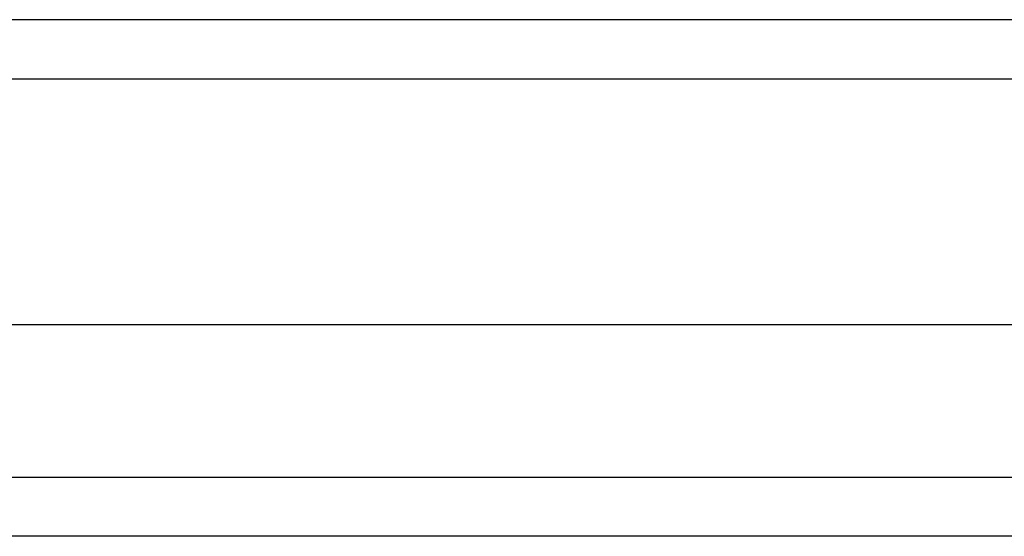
# Model space of a CAD drawing. Header units: inches. Extents: x 40 to 100, y 24.2 to 48.5.
# Tile 10 of 83: x 43.3 to 45, y 46.5 to 47.3. Entities that reach past the tile are written whole.
import ezdxf

# ---------------------------------------------------------------- set-up
doc = ezdxf.new("R2010")
doc.units = ezdxf.units.IN
doc.header["$MEASUREMENT"] = 0
doc.layers.add('Visible Edges(ANSI)', color=7, linetype='Continuous', lineweight=25)
doc.layers.add('Visible Tangent Edges(ANSI)', color=7, linetype='Continuous', lineweight=25)

msp = doc.modelspace()

# ---------------------------------------------------------------- linework, layer by layer
at = {"layer": 'Visible Edges(ANSI)'}
for p, q in [((99.9459, 47.3342), (40.1439, 47.3342)), ((99.3362, 46.8224), (40.7535, 46.8224)), ((99.1477, 46.4681), (40.942, 46.4681))]:
    msp.add_line(p, q, dxfattribs=at)
at = {"layer": 'Visible Tangent Edges(ANSI)'}
for p, q in [((40.1439, 47.2352), (99.9459, 47.2352)), ((40.812, 46.5671), (99.2777, 46.5671))]:
    msp.add_line(p, q, dxfattribs=at)

doc.saveas('drawing.dxf')
